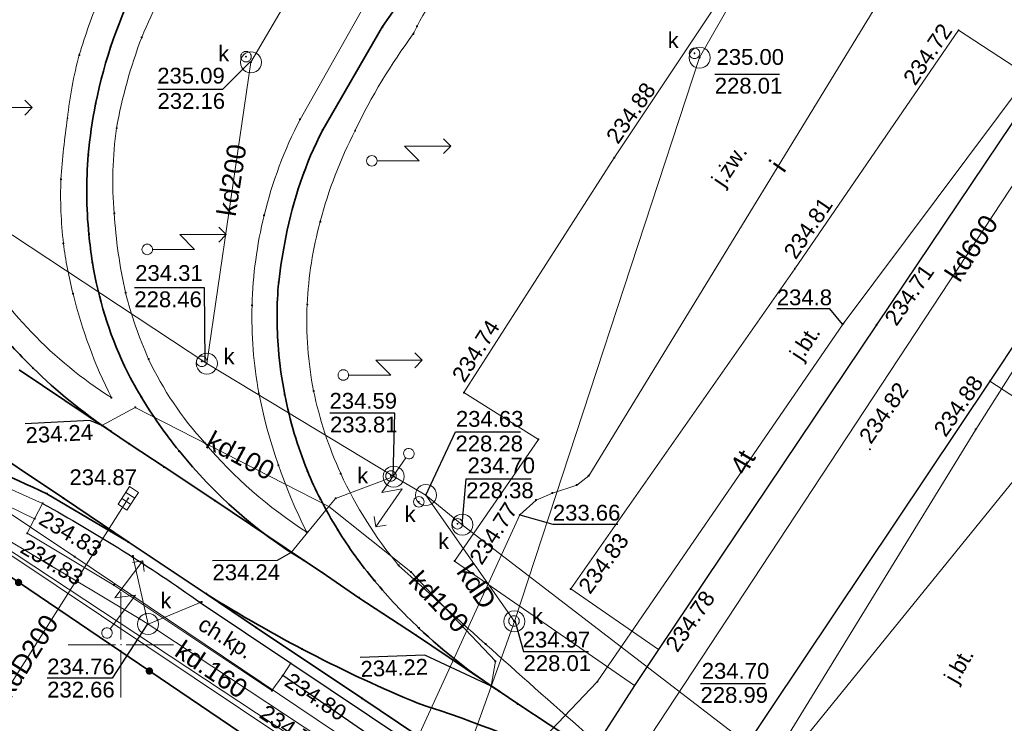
# Model space of a CAD drawing. Header units: metres. Extents: x 6603648 to 6604252, y 5739748 to 5740166.
# Tile 17 of 98: x 6603745 to 6603792, y 5739896 to 5739930. Entities that reach past the tile are written whole.
import ezdxf
from ezdxf.enums import TextEntityAlignment as Align

# ---------------------------------------------------------------- set-up
doc = ezdxf.new("R2010")
doc.units = ezdxf.units.M
doc.header["$PDSIZE"] = 0.75
doc.linetypes.add('ARK_LIN', pattern=[50, 50, 0])
doc.layers.get('0').update_dxf_attribs({"color": 252, "linetype": 'CONTINUOUS'})
for name, color, linetype, lineweight in [('GSLKOG', 252, 'CONTINUOUS', 35), ('GSLKOU', 252, 'CONTINUOUS', 18), ('GSLKRW', 252, 'CONTINUOUS', 25), ('GSLTTR', 252, 'CONTINUOUS', 35), ('GSPPRB', 252, 'CONTINUOUS', 18), ('GSPWPS', 252, 'CONTINUOUS', 13), ('GSPWPS_O', 252, 'CONTINUOUS', 13), ('GSSKOA', 252, 'CONTINUOUS', 18), ('GSSKOA_O', 252, 'CONTINUOUS', 18), ('GSSKOD', 252, 'CONTINUOUS', 18), ('GSSKOD_O', 252, 'CONTINUOUS', 18), ('GSSKPL', 252, 'CONTINUOUS', 18), ('GULENN', 252, 'CONTINUOUS', 18), ('GULESN', 252, 'CONTINUOUS', 18), ('GULIPR', 252, 'CONTINUOUS', 18), ('GULIPR_O', 252, 'CONTINUOUS', 18), ('GULKDP', 252, 'CONTINUOUS', 18), ('GULKDP_O', 252, 'CONTINUOUS', 18), ('GULKSP', 252, 'CONTINUOUS', 18), ('GULTPR', 252, 'CONTINUOUS', 18), ('GULTPR_O', 252, 'CONTINUOUS', 18), ('GUPISL', 252, 'CONTINUOUS', 18), ('GUPKKS', 252, 'CONTINUOUS', 18), ('GUPKSD', 252, 'CONTINUOUS', 18), ('GUPKSD_O', 252, 'CONTINUOUS', 18), ('GUPKWZ', 252, 'CONTINUOUS', 18), ('GUPKWZ_O', 252, 'CONTINUOUS', 18), ('GZLTPR', 252, 'CONTINUOUS', 18), ('PKT_ARK', 252, 'ARK_LIN', 18)]:
    doc.layers.add(name, color=color, linetype=linetype, lineweight=lineweight)
for name, color, linetype in [('GUPISH', 252, 'CONTINUOUS'), ('GUPISH_O', 252, 'CONTINUOUS'), ('GUPKSH', 252, 'CONTINUOUS'), ('GUPKSH_O', 252, 'CONTINUOUS'), ('GUPTSH', 252, 'CONTINUOUS'), ('GUPTSH_O', 252, 'CONTINUOUS'), ('GUPZSH', 252, 'CONTINUOUS')]:
    doc.layers.add(name, color=color, linetype=linetype)
doc.styles.add('Arial', font='arial.ttf')

# ---------------------------------------------------------------- blocks, each defined once
blk = doc.blocks.new('GSPPRB0')
blk.add_lwpolyline([(-0.007955, 0.0225), (0.007955, 0.0225), (0.0225, 0.007955), (0.0225, -0.007955), (0.007955, -0.0225), (-0.007955, -0.0225), (-0.0225, -0.007955), (-0.0225, 0.007955)], close=True)
blk = doc.blocks.new('GSPWPS1')
blk.add_hatch(color=256).paths.add_polyline_path([(0, 0.045), (-0.011647, 0.043467), (-0.0225, 0.038971), (-0.03182, 0.03182), (-0.038971, 0.0225), (-0.043467, 0.011647), (-0.045, 0), (-0.043467, -0.011647), (-0.038971, -0.0225), (-0.03182, -0.03182), (-0.0225, -0.038971), (-0.011647, -0.043467), (0, -0.045), (0.011647, -0.043467), (0.0225, -0.038971), (0.03182, -0.03182), (0.038971, -0.0225), (0.043467, -0.011647), (0.045, 0), (0.043467, 0.011647), (0.038971, 0.0225), (0.03182, 0.03182), (0.0225, 0.038971), (0.011647, 0.043467)])
blk = doc.blocks.new('GUPISL1_5')
for points in [[(3.396745, 1.05234), (3.75, 0.7), (3.396745, 0.34766)], [(0.25, 0), (2.25, 0), (1.55, 0.7), (3.75, 0.7)]]:
    blk.add_lwpolyline(points)
blk.add_lwpolyline([(0.25, 0), (0.241481, -0.064705), (0.216506, -0.125), (0.176777, -0.176777), (0.125, -0.216506), (0.064705, -0.241481), (0, -0.25), (-0.064705, -0.241481), (-0.125, -0.216506), (-0.176777, -0.176777), (-0.216506, -0.125), (-0.241481, -0.064705), (-0.25, 0), (-0.241481, 0.064705), (-0.216506, 0.125), (-0.176777, 0.176777), (-0.125, 0.216506), (-0.064705, 0.241481), (0, 0.25), (0.064705, 0.241481), (0.125, 0.216506), (0.176777, 0.176777), (0.216506, 0.125), (0.241481, 0.064705)], close=True)
blk = doc.blocks.new('GUPKKS1')
blk.add_lwpolyline([(0.5, -0.25), (-0.5, -0.25), (-0.5, 0.25), (0.5, 0.25)], close=True)
for points in [[(-0.175, -0.25), (-0.175, 0.25)], [(0.175, -0.25), (0.175, 0.25)]]:
    blk.add_lwpolyline(points)
blk = doc.blocks.new('GUPKWZ1_1')
blk.add_lwpolyline([(0.25, 0), (0.241481, -0.064705), (0.216506, -0.125), (0.176777, -0.176777), (0.125, -0.216506), (0.064705, -0.241481), (0, -0.25), (-0.064705, -0.241481), (-0.125, -0.216506), (-0.176777, -0.176777), (-0.216506, -0.125), (-0.241481, -0.064705), (-0.25, 0), (-0.241481, 0.064705), (-0.216506, 0.125), (-0.176777, 0.176777), (-0.125, 0.216506), (-0.064705, 0.241481), (0, 0.25), (0.064705, 0.241481), (0.125, 0.216506), (0.176777, 0.176777), (0.216506, 0.125), (0.241481, 0.064705)], close=True)
blk = doc.blocks.new('GUPKSD1_1')
blk.add_lwpolyline([(0.5, 0), (0.482963, -0.12941), (0.433013, -0.25), (0.353553, -0.353553), (0.25, -0.433013), (0.12941, -0.482963), (0, -0.5), (-0.12941, -0.482963), (-0.25, -0.433013), (-0.353553, -0.353553), (-0.433013, -0.25), (-0.482963, -0.12941), (-0.5, 0), (-0.482963, 0.12941), (-0.433013, 0.25), (-0.353553, 0.353553), (-0.25, 0.433013), (-0.12941, 0.482963), (0, 0.5), (0.12941, 0.482963), (0.25, 0.433013), (0.353553, 0.353553), (0.433013, 0.25), (0.482963, 0.12941)], close=True)
blk = doc.blocks.new('GUPISH1')
blk.add_hatch(color=256).paths.add_polyline_path([(0, 0.045), (-0.011647, 0.043467), (-0.0225, 0.038971), (-0.03182, 0.03182), (-0.038971, 0.0225), (-0.043467, 0.011647), (-0.045, 0), (-0.043467, -0.011647), (-0.038971, -0.0225), (-0.03182, -0.03182), (-0.0225, -0.038971), (-0.011647, -0.043467), (0, -0.045), (0.011647, -0.043467), (0.0225, -0.038971), (0.03182, -0.03182), (0.038971, -0.0225), (0.043467, -0.011647), (0.045, 0), (0.043467, 0.011647), (0.038971, 0.0225), (0.03182, 0.03182), (0.0225, 0.038971), (0.011647, 0.043467)])
blk = doc.blocks.new('GUPKSH1')
blk.add_hatch(color=256).paths.add_polyline_path([(0, 0.045), (-0.011647, 0.043467), (-0.0225, 0.038971), (-0.03182, 0.03182), (-0.038971, 0.0225), (-0.043467, 0.011647), (-0.045, 0), (-0.043467, -0.011647), (-0.038971, -0.0225), (-0.03182, -0.03182), (-0.0225, -0.038971), (-0.011647, -0.043467), (0, -0.045), (0.011647, -0.043467), (0.0225, -0.038971), (0.03182, -0.03182), (0.038971, -0.0225), (0.043467, -0.011647), (0.045, 0), (0.043467, 0.011647), (0.038971, 0.0225), (0.03182, 0.03182), (0.0225, 0.038971), (0.011647, 0.043467)])
blk = doc.blocks.new('GUPZSH1')
blk.add_hatch(color=256).paths.add_polyline_path([(0, 0.045), (-0.011647, 0.043467), (-0.0225, 0.038971), (-0.03182, 0.03182), (-0.038971, 0.0225), (-0.043467, 0.011647), (-0.045, 0), (-0.043467, -0.011647), (-0.038971, -0.0225), (-0.03182, -0.03182), (-0.0225, -0.038971), (-0.011647, -0.043467), (0, -0.045), (0.011647, -0.043467), (0.0225, -0.038971), (0.03182, -0.03182), (0.038971, -0.0225), (0.043467, -0.011647), (0.045, 0), (0.043467, 0.011647), (0.038971, 0.0225), (0.03182, 0.03182), (0.0225, 0.038971), (0.011647, 0.043467)])
blk = doc.blocks.new('GUPTSH1')
blk.add_hatch(color=256).paths.add_polyline_path([(0, 0.045), (-0.011647, 0.043467), (-0.0225, 0.038971), (-0.03182, 0.03182), (-0.038971, 0.0225), (-0.043467, 0.011647), (-0.045, 0), (-0.043467, -0.011647), (-0.038971, -0.0225), (-0.03182, -0.03182), (-0.0225, -0.038971), (-0.011647, -0.043467), (0, -0.045), (0.011647, -0.043467), (0.0225, -0.038971), (0.03182, -0.03182), (0.038971, -0.0225), (0.043467, -0.011647), (0.045, 0), (0.043467, 0.011647), (0.038971, 0.0225), (0.03182, 0.03182), (0.0225, 0.038971), (0.011647, 0.043467)])
blk = doc.blocks.new('GSLKOG2')
blk.add_hatch(color=256).paths.add_polyline_path([(0, 0.175), (-0.045293, 0.169037), (-0.0875, 0.151554), (-0.123744, 0.123744), (-0.151554, 0.0875), (-0.169037, 0.045293), (-0.175, 0), (-0.169037, -0.045293), (-0.151554, -0.0875), (-0.123744, -0.123744), (-0.0875, -0.151554), (-0.045293, -0.169037), (0, -0.175), (0.045293, -0.169037), (0.0875, -0.151554), (0.123744, -0.123744), (0.151554, -0.0875), (0.169037, -0.045293), (0.175, 0), (0.169037, 0.045293), (0.151554, 0.0875), (0.123744, 0.123744), (0.0875, 0.151554), (0.045293, 0.169037)])
blk = doc.blocks.new('ASS_SYM', base_point=(826.5, 303.25))
at = {"layer": 'PKT_ARK'}
for p, q in [((826.5, 303.5), (826.5, 305.75)), ((826.25, 303.25), (824, 303.25)), ((826.5, 303), (826.5, 300.75)), ((826.75, 303.25), (829, 303.25))]:
    blk.add_line(p, q, dxfattribs=at)
blk.add_point((826.5, 303.25), dxfattribs=at)
blk.add_point((826.5, 303.25), dxfattribs=at)

msp = doc.modelspace()

# ---------------------------------------------------------------- linework, layer by layer
at = {"layer": 'GSLKOG'}
msp.add_lwpolyline([(6603760.94, 5739892.26), (6603735.55, 5739909.45), (6603725.94, 5739907.87)], dxfattribs=at)
at = {"layer": 'GSLKOU'}
for points in [[(6603755.139, 5739936.332, 0.054213), (6603750.988, 5739928.827)], [(6603766.878, 5739933.006, 0.088556), (6603764.06, 5739929.359)], [(6603748.024, 5739927.997, -0.02836), (6603749.019, 5739930.778)], [(6603763.878, 5739928.995, 0.047297), (6603761.119, 5739924.409)], [(6603764.06, 5739929.359, -0.002682), (6603763.878, 5739928.995)], [(6603749.794, 5739924.522, -0.046545), (6603750.988, 5739928.827)], [(6603747.464, 5739924.996, -0.040458), (6603748.024, 5739927.997)], [(6603747.152, 5739922.099, -0.018832), (6603747.464, 5739924.996)], [(6603758.508, 5739924.937, 0.059809), (6603756.799, 5739920.382)], [(6603749.685, 5739920.479, -0.057928), (6603749.794, 5739924.522)], [(6603761.119, 5739924.409, 0.056149), (6603759.465, 5739920.085)], [(6603747.273, 5739919.051, -0.037616), (6603747.152, 5739922.099)], [(6603750.221, 5739916.719, -0.040801), (6603749.685, 5739920.479)], [(6603756.799, 5739920.382, 0.053592), (6603756.224, 5739916.11)], [(6603759.465, 5739920.085, 0.056654), (6603758.844, 5739916.152)], [(6603742.818, 5739918.751, 0.121587), (6603749.55, 5739911.73)], [(6603747.731, 5739916.659, -0.033192), (6603747.273, 5739919.051)], [(6603749.55, 5739911.73, -0.056174), (6603747.731, 5739916.659)], [(6603751.314, 5739913.561, -0.04492), (6603750.221, 5739916.719)], [(6603756.224, 5739916.11, 0.051103), (6603756.548, 5739911.935)], [(6603758.844, 5739916.152, 0.060909), (6603759.147, 5739912.047)], [(6603753.975, 5739909.593, -0.075907), (6603751.314, 5739913.561)], [(6603756.548, 5739911.935, 0.067526), (6603758.821, 5739905.35)], [(6603759.147, 5739912.047, 0.054659), (6603760.436, 5739908.122)], [(6603758.821, 5739905.35, -0.075108), (6603753.975, 5739909.593)], [(6603760.436, 5739908.122, 0.065397), (6603763.184, 5739903.767)], [(6603772.625, 5739895.324, -0.005819), (6603763.184, 5739903.767)]]:
    msp.add_lwpolyline(points, format="xyb", dxfattribs=at)
msp.add_lwpolyline([(6603761.705, 5739930.612), (6603758.508, 5739924.937)], dxfattribs=at)
at = {"layer": 'GSLKRW'}
for points in [[(6603797.545, 5739963.937), (6603797.597, 5739951.365), (6603797.824, 5739944.519), (6603797.65, 5739941.89, -0.160585), (6603793.59, 5739926.67), (6603785.87, 5739915.19), (6603775.52, 5739899.78), (6603774.38, 5739898.07), (6603772.625, 5739895.324)], [(6603826.013, 5739945.904), (6603814.481, 5739928.909, 0.079546), (6603808.945, 5739930.119, 0.011286), (6603807.295, 5739930.136, 0.067472), (6603805.506, 5739930.07, 0.078435), (6603803.539, 5739929.4, 0.044421), (6603802.56, 5739928.77, 0.081804), (6603800.72, 5739926.69), (6603799.06, 5739924.19), (6603797.72, 5739922.25), (6603792.72, 5739914.73), (6603791.25, 5739912.51), (6603777.88, 5739892.53)], [(6603718.75, 5739939.7, 0.173766), (6603718.23, 5739937.86), (6603719.79, 5739928.93, 0.048284), (6603722.84, 5739921.11), (6603722.94, 5739920.67), (6603724.77, 5739911.4), (6603725.34, 5739910.66), (6603730.11, 5739887.52, 0.604875), (6603737.09, 5739882.41), (6603758.47, 5739886.39), (6603760.73, 5739886.84, 0.095034), (6603764.73, 5739888.29, 0.063081), (6603768.68, 5739890.98), (6603766.78, 5739892.25), (6603757.68, 5739898.54)], [(6603746.28, 5739906.71, -0.027127), (6603753.77, 5739902.01), (6603758.06, 5739899.12), (6603763.66, 5739895.37)]]:
    msp.add_lwpolyline(points, format="xyb", dxfattribs=at)
at = {"layer": 'GSLTTR'}
for points in [[(6603718.42, 5740042.85), (6603711, 5740031.78, 0.197873), (6603707.46, 5740012.99, -0.000264), (6603710.44, 5739997.78), (6603712.7, 5739986.28), (6603715.02, 5739974.46), (6603717.56, 5739961.64), (6603718.76, 5739955.43, -0.02115), (6603719.33, 5739951.98, -0.01537), (6603719.71, 5739948.05), (6603720.01, 5739939.11), (6603720.48, 5739933.6, 0.063458), (6603722.5, 5739925.36, 0.103455), (6603728.15, 5739916.98, 0.087138), (6603735.69, 5739911.88, -0.009366), (6603746.49, 5739907.17), (6603750.35, 5739904.88), (6603754.05, 5739902.42, 0.04307), (6603764.13, 5739897.21, -0.0617), (6603779.54, 5739890.04)], [(6603749.51, 5739910.14, -0.046197), (6603745.82, 5739913.14, -0.026842), (6603743.9, 5739915.24, -0.075296), (6603740.8, 5739919.97, -0.066453), (6603739.33, 5739924.79, -0.051989), (6603739.12, 5739929.17, -0.009541), (6603739.17, 5739929.86, -0.113235), (6603742.57, 5739939.33), (6603744.11, 5739941.73), (6603744.69, 5739942.6), (6603747.38, 5739946.66), (6603750.92, 5739951.92), (6603756.52, 5739960.27), (6603762.25, 5739968.78), (6603769.89, 5739980.14), (6603770.97, 5739981.78)], [(6603758.67, 5739904.01, -0.086393), (6603752.76, 5739909.2, -0.036176), (6603750.96, 5739911.78, -0.024449), (6603750.16, 5739913.25, -0.068711), (6603748.65, 5739918.14, -0.015582), (6603748.48, 5739919.48, -0.045773), (6603748.45, 5739923.25, -0.027228), (6603748.8, 5739925.68, -0.067876), (6603750.88, 5739931.65), (6603753.79, 5739936.54), (6603757.16, 5739941.63), (6603760.04, 5739946), (6603763.38, 5739951.03), (6603769.56, 5739960.23), (6603775.75, 5739969.48), (6603779.11, 5739974.5), (6603779.94, 5739975.76)], [(6603767.96, 5739897.79, -0.046037), (6603764.15, 5739900.79, -0.032329), (6603762.04, 5739903.04, -0.036658), (6603760.29, 5739905.46, -0.020129), (6603759.47, 5739906.92, -0.020807), (6603758.85, 5739908.25, -0.047397), (6603757.78, 5739911.87, -0.028707), (6603757.48, 5739914.03, -0.045966), (6603757.49, 5739917.21, -0.02338), (6603757.83, 5739919.35, -0.071057), (6603759.58, 5739924.44), (6603762.42, 5739929.34), (6603763.02, 5739930.2), (6603769.1, 5739939.25), (6603774.8, 5739947.71), (6603780.64, 5739956.39), (6603785.95, 5739964.27), (6603788.63, 5739968.26), (6603789.4, 5739969.4)], [(6603825.79, 5739858.98), (6603818, 5739864.29), (6603811.42, 5739868.7), (6603802.04, 5739874.99), (6603801.49, 5739875.36), (6603799.15, 5739876.91), (6603792.62, 5739881.29), (6603791.73, 5739881.86), (6603782.92, 5739887.77), (6603782.01, 5739888.36), (6603779.54, 5739890.04), (6603778.54, 5739890.71), (6603773.44, 5739894.15), (6603768.84, 5739897.19), (6603767.96, 5739897.79), (6603763.99, 5739900.47), (6603761.3, 5739902.23), (6603759.56, 5739903.43), (6603758.67, 5739904.01), (6603754.46, 5739906.84), (6603752.05, 5739908.44), (6603750.39, 5739909.54), (6603749.51, 5739910.14), (6603745.17, 5739913.05, -0.023956)], [(6603742.91, 5739909.87), (6603747.27, 5739906.96), (6603750.35, 5739904.88), (6603754.05, 5739902.42), (6603756.43, 5739900.81), (6603761.44, 5739897.46), (6603765.84, 5739894.5), (6603771.17, 5739890.94), (6603776.36, 5739887.46), (6603779.22, 5739885.53), (6603783.43, 5739882.73), (6603787.62, 5739879.93), (6603791.88, 5739877.08), (6603796.09, 5739874.27), (6603800.25, 5739871.48), (6603804.42, 5739868.7), (6603808.62, 5739865.88), (6603813.35, 5739862.72), (6603824.47, 5739855.25, 0.050662), (6603829.91, 5739852.14, 0.049316), (6603835.37, 5739850.3, 0.031553), (6603844.67, 5739849.35), (6603855.71, 5739848.67), (6603871.3, 5739847.64)]]:
    msp.add_lwpolyline(points, format="xyb", dxfattribs=at)
at = {"layer": 'GSSKOA'}
for points in [[(6603775.52, 5739899.78), (6603774.38, 5739898.07), (6603765.84, 5739903.97), (6603769.82, 5739909.75), (6603766.28, 5739911.97), (6603773.42, 5739923.12), (6603782.44, 5739936.66), (6603786.46, 5739933.9), (6603789.91, 5739935.85), (6603792.55, 5739937.08), (6603787.8, 5739955.1), (6603791.99, 5739961.32), (6603795.31, 5739946.46), (6603797.65, 5739941.89, -0.160585), (6603793.59, 5739926.67), (6603789.76, 5739929.17), (6603781.99, 5739917.85), (6603771.35, 5739902.65)], [(6603791.25, 5739912.51), (6603801.67, 5739905.73), (6603788.64, 5739886.01, -0.039656), (6603783.16, 5739888.99), (6603777.88, 5739892.53)]]:
    msp.add_lwpolyline(points, format="xyb", close=True, dxfattribs=at)
msp.add_lwpolyline([(6603775.52, 5739899.78), (6603771.35, 5739902.65), (6603781.99, 5739917.85), (6603789.76, 5739929.17), (6603793.59, 5739926.67), (6603785.87, 5739915.19)], close=True, dxfattribs=at)
at = {"layer": 'GSSKOD'}
msp.add_lwpolyline([(6603746.28, 5739906.71), (6603745.9, 5739905.98), (6603745.55, 5739905.29), (6603749.67, 5739902.83), (6603757.17, 5739897.82), (6603757.68, 5739898.54), (6603758.06, 5739899.12), (6603753.77, 5739902.01, 0.027127)], format="xyb", close=True, dxfattribs=at)
at = {"layer": 'GSSKPL'}
msp.add_lwpolyline([(6603732.62, 5739915.31, 0.9519), (6603732.49, 5739914.18), (6603731.97, 5739913.33), (6603735.49, 5739911.42), (6603740.11, 5739909.47), (6603746.28, 5739906.71), (6603745.9, 5739905.98), (6603742.67, 5739907.54), (6603739.83, 5739908.69, -0.050084), (6603731, 5739912.96, -0.104226), (6603723.26, 5739920.86), (6603724.03, 5739921.29), (6603722.04, 5739925.17, -0.064022), (6603719.98, 5739933.55), (6603719.51, 5739939.08), (6603721.29, 5739939.16), (6603724.78, 5739937.08, 0.17998), (6603726.18, 5739923.25, 0.138135), (6603733.18, 5739915.03)], format="xyb", close=True, dxfattribs=at)
at = {"layer": 'GULENN'}
msp.add_lwpolyline([(6603780.383, 5739893.009), (6603792.624, 5739908.097)], dxfattribs=at)
at = {"layer": 'GULESN'}
for points in [[(6603742.51, 5739905.75), (6603764.42, 5739891.1), (6603765.37, 5739891.03), (6603775.54, 5739885.63), (6603777.45, 5739884.34), (6603778.46, 5739888.37), (6603778.505, 5739888.358)], [(6603742.59, 5739905.88), (6603764.53, 5739891.4), (6603765.52, 5739891.22), (6603775.6, 5739885.72), (6603777.19, 5739884.72), (6603778.46, 5739888.37), (6603778.505, 5739888.358)]]:
    msp.add_lwpolyline(points, dxfattribs=at)
at = {"layer": 'GULIPR'}
msp.add_lwpolyline([(6603788.62, 5739934.87), (6603772.21, 5739908.02), (6603771.64, 5739907.58), (6603770.48, 5739907.2), (6603769.71, 5739906.87), (6603768.93, 5739906.16), (6603761.41, 5739889.72), (6603761.16, 5739888.8), (6603761.19, 5739887.47), (6603765.51, 5739851.59)], dxfattribs=at)
at = {"layer": 'GULKDP'}
for points in [[(6603764.477, 5739907.103), (6603762.949, 5739907.983), (6603754.079, 5739913.346), (6603717.161, 5739937.74), (6603730.219, 5739957.456), (6603752.8, 5739993.086), (6603781.546, 5740035.03), (6603814.503, 5740080.605)], [(6603765.109, 5739880.121), (6603772.693, 5739891.955), (6603808.053, 5739945.704)], [(6603757.807, 5739930.454), (6603756.172, 5739927.649), (6603754.079, 5739913.346)], [(6603749.087, 5739910.405), (6603750.68, 5739911.267), (6603759.867, 5739906.561)], [(6603764.434, 5739889.248), (6603764.24, 5739889.71), (6603762.82, 5739893.04), (6603762.62, 5739893.5), (6603762.2, 5739893.78), (6603751.71, 5739900.7), (6603751.29, 5739900.98), (6603750.86, 5739901.24), (6603734.63, 5739910.94)], [(6603759.867, 5739906.561), (6603760.189, 5739906.947), (6603762.949, 5739907.983)], [(6603764.477, 5739907.103), (6603768.678, 5739901.106)], [(6603990.419, 5739850.718), (6603970.741, 5739851.771), (6603969.771, 5739851.904), (6603946.905, 5739853.447), (6603945.872, 5739853.066), (6603933.785, 5739854.314), (6603912.107, 5739855.46), (6603897.847, 5739856.128), (6603898.732, 5739857.042), (6603897.847, 5739856.128), (6603875, 5739857.198), (6603834.465, 5739859.186), (6603804.951, 5739878.959), (6603779.971, 5739895.121), (6603766.206, 5739905.698), (6603764.477, 5739907.103)], [(6603743.024, 5739895.39), (6603750.35, 5739906.949)], [(6603758.08, 5739904.384), (6603759.867, 5739906.561)], [(6603767.57, 5739898.033), (6603767.776, 5739899.218), (6603763.77, 5739903.458), (6603759.867, 5739906.561)], [(6603751.29, 5739900.98), (6603751.18, 5739901.47), (6603750.57, 5739904.21)], [(6603751.29, 5739900.98), (6603751.75, 5739901.17), (6603753.84, 5739902.03)]]:
    msp.add_lwpolyline(points, dxfattribs=at)
at = {"layer": 'GULKSP'}
for points in [[(6603768.678, 5739901.106), (6603777.469, 5739927.869), (6603794.163, 5739956.998)], [(6603742.558, 5739822.097), (6603752.492, 5739855.65), (6603764.434, 5739889.248), (6603768.678, 5739901.106)]]:
    msp.add_lwpolyline(points, dxfattribs=at)
at = {"layer": 'GULTPR'}
msp.add_lwpolyline([(6603691.998, 5740034.25), (6603690.62, 5740008.45), (6603694.1, 5739991.87), (6603695.95, 5739988.32), (6603695.91, 5739981.85), (6603702.28, 5739951.25), (6603704.11, 5739941.11), (6603708.156, 5739919.311), (6603708.46, 5739919.26), (6603717.09, 5739918.78), (6603727.08, 5739918.04), (6603747.81, 5739904.18), (6603766.37, 5739891.69), (6603772.61, 5739898.24), (6603784.29, 5739915.24), (6603793.11, 5739927.04), (6603801.178, 5739921.438)], dxfattribs=at)
at = {"layer": 'GUPISH_O', "flags": 128}
msp.add_lwpolyline([(6603768.93, 5739906.16), (6603770.504, 5739905.721), (6603773.584, 5739905.721)], dxfattribs=at)
at = {"layer": 'GUPKSH_O', "flags": 128}
for points in [[(6603756.146, 5739927.69), (6603754.821, 5739926.362), (6603751.741, 5739926.362)], [(6603778.19, 5739927.085), (6603781.27, 5739927.085)], [(6603753.998, 5739913.418), (6603753.972, 5739916.946), (6603750.639, 5739916.946)], [(6603762.924, 5739907.998), (6603763.005, 5739910.998), (6603759.925, 5739910.998)], [(6603749.087, 5739910.405), (6603748.524, 5739910.64), (6603745.448, 5739910.484)], [(6603764.477, 5739907.103), (6603765.881, 5739910.102), (6603768.961, 5739910.102)], [(6603766.198, 5739905.689), (6603766.389, 5739907.876), (6603769.469, 5739907.876)], [(6603758.08, 5739904.384), (6603757.425, 5739903.991), (6603754.345, 5739903.983)], [(6603751.26, 5739900.991), (6603749.582, 5739898.418), (6603746.502, 5739898.418)], [(6603768.693, 5739901.144), (6603769.114, 5739899.674), (6603772.194, 5739899.674)], [(6603767.57, 5739898.033), (6603764.433, 5739899.505), (6603761.355, 5739899.392)], [(6603777.513, 5739898.162), (6603780.593, 5739898.162)]]:
    msp.add_lwpolyline(points, dxfattribs=at)
at = {"layer": 'GUPTSH_O', "flags": 128}
msp.add_lwpolyline([(6603784.258, 5739915.215), (6603783.654, 5739915.943), (6603781.134, 5739915.943)], dxfattribs=at)
at = {"layer": 'GZLTPR'}
msp.add_lwpolyline([(6603799.34, 5739862.92), (6603798.36, 5739865.41), (6603796.25, 5739870.35), (6603772.8, 5739884.91), (6603780.86, 5739894.39), (6603790.58, 5739910.22), (6603798.08, 5739922.06), (6603800.905, 5739922.975)], dxfattribs=at)

# ---------------------------------------------------------------- block references
at = {"layer": 'GSLKOG', "rotation": 145.9004987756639}
for p in [(6603745.14, 5739902.957), (6603745.14, 5739902.957), (6603751.35, 5739898.753), (6603751.35, 5739898.753)]:
    msp.add_blockref('GSLKOG2', p, dxfattribs=at)
at = {"layer": 'GSPPRB', "rotation": 90}
for p in [(6603762.42, 5739929.34), (6603763.878, 5739928.995), (6603764.06, 5739929.359), (6603789.76, 5739929.17), (6603750.988, 5739928.827), (6603749.52, 5739928.39), (6603748.024, 5739927.997), (6603748.8, 5739925.68), (6603747.464, 5739924.996), (6603758.508, 5739924.937), (6603749.794, 5739924.522), (6603759.58, 5739924.44), (6603761.119, 5739924.409), (6603748.45, 5739923.25), (6603773.42, 5739923.12), (6603758.69, 5739922.42), (6603747.152, 5739922.099), (6603749.685, 5739920.479), (6603756.799, 5739920.382), (6603759.465, 5739920.085), (6603748.48, 5739919.48), (6603757.83, 5739919.35), (6603747.273, 5739919.051), (6603748.65, 5739918.14), (6603781.99, 5739917.85), (6603757.49, 5739917.21), (6603747.731, 5739916.659), (6603750.221, 5739916.719), (6603756.224, 5739916.11), (6603758.844, 5739916.152), (6603785.87, 5739915.19), (6603757.48, 5739914.03), (6603751.314, 5739913.561), (6603745.82, 5739913.14), (6603750.16, 5739913.25), (6603791.25, 5739912.51), (6603749.55, 5739911.73), (6603750.96, 5739911.78), (6603756.548, 5739911.935), (6603757.78, 5739911.87), (6603759.147, 5739912.047), (6603766.28, 5739911.97), (6603750.68, 5739911.267), (6603749.51, 5739910.14), (6603790.58, 5739910.22), (6603750.39, 5739909.54), (6603753.975, 5739909.593), (6603769.82, 5739909.75), (6603752.76, 5739909.2), (6603752.05, 5739908.44), (6603757.477, 5739908.523), (6603758.85, 5739908.25), (6603760.436, 5739908.122), (6603772.21, 5739908.02), (6603771.64, 5739907.58), (6603746.49, 5739907.17), (6603770.48, 5739907.2), (6603746.28, 5739906.71), (6603747.27, 5739906.96), (6603754.46, 5739906.84), (6603759.47, 5739906.92), (6603760.189, 5739906.947), (6603769.71, 5739906.87), (6603745.9, 5739905.98), (6603745.55, 5739905.29), (6603758.821, 5739905.35), (6603760.29, 5739905.46), (6603750.35, 5739904.88), (6603750.57, 5739904.21), (6603747.81, 5739904.18), (6603750.55, 5739904.17), (6603758.67, 5739904.01), (6603763.184, 5739903.767), (6603765.84, 5739903.97), (6603759.56, 5739903.43), (6603763.77, 5739903.458), (6603749.67, 5739902.83), (6603762.04, 5739903.04), (6603754.05, 5739902.42), (6603771.35, 5739902.65), (6603753.77, 5739902.01), (6603753.84, 5739902.03), (6603761.3, 5739902.23), (6603751.18, 5739901.47), (6603750.86, 5739901.24), (6603751.75, 5739901.17), (6603751.71, 5739900.7), (6603756.43, 5739900.81), (6603763.99, 5739900.47), (6603764.15, 5739900.79), (6603767.31, 5739900.029), (6603758.59, 5739899.8), (6603775.52, 5739899.78), (6603758.06, 5739899.12), (6603767.776, 5739899.218), (6603757.68, 5739898.54), (6603772.61, 5739898.24), (6603757.17, 5739897.82), (6603767.96, 5739897.79), (6603774.38, 5739898.07), (6603761.44, 5739897.46), (6603764.13, 5739897.21), (6603768.84, 5739897.19)]:
    msp.add_blockref('GSPPRB0', p, dxfattribs=at)
at = {"layer": 'GSPWPS', "rotation": 90}
for p in [(6603789.76, 5739929.17), (6603773.42, 5739923.12), (6603781.99, 5739917.85), (6603785.87, 5739915.19), (6603791.25, 5739912.51), (6603766.28, 5739911.97), (6603785.556, 5739909.278), (6603746.28, 5739906.71), (6603745.55, 5739905.29), (6603765.84, 5739903.97), (6603771.35, 5739902.65), (6603775.52, 5739899.78), (6603758.06, 5739899.12), (6603757.17, 5739897.82)]:
    msp.add_blockref('GSPWPS1', p, dxfattribs=at)
at = {"layer": 'GUPISH', "rotation": 90}
msp.add_blockref('GUPISH1', (6603768.93, 5739906.16), dxfattribs=at)
at = {"layer": 'GUPISL'}
for p, rotation in [((6603742.04, 5739924.796), 359.9999974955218), ((6603761.913, 5739922.968), 359.9999974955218), ((6603751.251, 5739918.766), 359.9999974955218), ((6603760.557, 5739912.802), 359.9999974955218), ((6603763.67, 5739909.07), 235.1543779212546), ((6603749.34, 5739900.56), 52.96366122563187)]:
    msp.add_blockref('GUPISL1_5', p, dxfattribs=dict(at, rotation=rotation))
at = {"layer": 'GUPKKS', "rotation": 236.7789930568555}
msp.add_blockref('GUPKKS1', (6603750.35, 5739906.949), dxfattribs=at)
at = {"layer": 'GUPKSD', "rotation": 90}
for p in [(6603756.172, 5739927.649), (6603777.469, 5739927.869), (6603754.079, 5739913.346), (6603762.949, 5739907.983), (6603764.477, 5739907.103), (6603766.206, 5739905.698), (6603751.29, 5739900.98), (6603768.678, 5739901.106)]:
    msp.add_blockref('GUPKSD1_1', p, dxfattribs=at)
at = {"layer": 'GUPKSH', "rotation": 90}
for p in [(6603777.229, 5739928.073), (6603755.938, 5739927.916), (6603756.172, 5739927.649), (6603777.469, 5739927.869), (6603753.837, 5739913.451), (6603754.079, 5739913.346), (6603749.087, 5739910.405), (6603762.818, 5739908.01), (6603762.949, 5739907.983), (6603764.477, 5739907.103), (6603750.35, 5739906.949), (6603760.189, 5739906.947), (6603764.143, 5739906.786), (6603765.975, 5739905.743), (6603766.206, 5739905.698), (6603750.57, 5739904.21), (6603758.08, 5739904.384), (6603753.84, 5739902.03), (6603751.18, 5739901.47), (6603750.86, 5739901.24), (6603751.29, 5739900.98), (6603751.75, 5739901.17), (6603768.658, 5739901.126), (6603768.678, 5739901.106), (6603751.71, 5739900.7), (6603767.57, 5739898.033)]:
    msp.add_blockref('GUPKSH1', p, dxfattribs=at)
at = {"layer": 'GUPKWZ', "rotation": 90}
for p in [(6603755.938, 5739927.916), (6603777.229, 5739928.073), (6603753.837, 5739913.451), (6603762.818, 5739908.01), (6603764.143, 5739906.786), (6603765.975, 5739905.743), (6603768.658, 5739901.126)]:
    msp.add_blockref('GUPKWZ1_1', p, dxfattribs=at)
at = {"layer": 'GUPTSH', "rotation": 90}
for p in [(6603784.29, 5739915.24), (6603747.81, 5739904.18), (6603772.61, 5739898.24)]:
    msp.add_blockref('GUPTSH1', p, dxfattribs=at)
at = {"layer": 'GUPZSH', "rotation": 90}
for p in [(6603772.21, 5739908.02), (6603770.48, 5739907.2)]:
    msp.add_blockref('GUPZSH1', p, dxfattribs=at)
at = {"layer": 'PKT_ARK'}
msp.add_blockref('ASS_SYM', (6603750, 5739900), dxfattribs=at)

# ---------------------------------------------------------------- texts
at = {"layer": 'GSPWPS_O', "style": 'Arial'}
for s, rotation, p in [('234.72', 55.8635, (6603787.703, 5739926.495)), ('234.88', 55.0814, (6603773.594, 5739923.718)), ('234.81', 55.8714, (6603782.032, 5739918.244)), ('234.71', 55.1361, (6603786.812, 5739915.08)), ('234.74', 57.5115, (6603766.299, 5739912.396)), ('234.88', 55.218, (6603789.145, 5739909.809)), ('234.82', 55.2517, (6603785.601, 5739909.48)), ('234.77', 57.0362, (6603767.126, 5739903.74)), ('234.83', 329.1208, (6603746.04, 5739905.77)), ('234.83', 53.8988, (6603772.268, 5739902.356)), ('234.83', 329.333, (6603745.16, 5739904.414)), ('234.78', 55.1591, (6603776.414, 5739899.59)), ('234.80', 326.765, (6603757.706, 5739898.095)), ('234.78', 326.1407, (6603756.517, 5739896.581))]:
    msp.add_text(s, height=0.75, rotation=rotation, dxfattribs=at).set_placement(p)
at = {"layer": 'GSSKOA_O', "style": 'Arial'}
for s, rotation, p in [('j.żw.', 56.1305, (6603779.189, 5739922.546)), ('j.bt.', 56.8602, (6603782.784, 5739914.134)), ('j.bt.', 60.1404, (6603790.1, 5739898.83))]:
    msp.add_text(s, height=0.75, rotation=rotation, dxfattribs=at).set_placement(p, align=Align.CENTER)
at = {"layer": 'GSSKOD_O', "style": 'Arial'}
msp.add_text('ch.kp.', height=0.75, rotation=327.941, dxfattribs=at).set_placement((6603754.78, 5739900.033), align=Align.CENTER)
at = {"layer": 'GULIPR_O', "style": 'Arial'}
msp.add_text('i', height=0.9, rotation=55.0821, dxfattribs=at).set_placement((6603781.547, 5739922.466), align=Align.CENTER)
at = {"layer": 'GULKDP_O', "style": 'Arial'}
for s, rotation, p in [('kd200', 81.135, (6603755.703, 5739921.987)), ('kd600', 56.6602, (6603790.749, 5739918.582)), ('kd100', 331.7218, (6603755.463, 5739908.587)), ('kdD', 303.8637, (6603766.517, 5739902.53)), ('kd100', 313.3711, (6603764.767, 5739901.734)), ('kdD200', 57.63, (6603745.924, 5739899.22)), ('kd.160', 325.9623, (6603754.048, 5739898.458))]:
    msp.add_text(s, height=0.9, rotation=rotation, dxfattribs=at).set_placement(p, align=Align.CENTER)
at = {"layer": 'GULTPR_O', "style": 'Arial'}
msp.add_text('4t', height=0.9, rotation=59.9171, dxfattribs=at).set_placement((6603779.899, 5739908.446), align=Align.CENTER)
at = {"layer": 'GUPISH_O', "style": 'Arial'}
msp.add_text('233.66', height=0.75, rotation=360, dxfattribs=at).set_placement((6603770.504, 5739905.893))
at = {"layer": 'GUPKSD_O', "style": 'Arial'}
msp.add_text('k', height=0.75, rotation=360, dxfattribs=at).set_placement((6603752.399, 5739901.722), align=Align.RIGHT)
at = {"layer": 'GUPKSH_O', "style": 'Arial'}
for s, rotation, p in [('235.00', 360, (6603778.272, 5739927.527)), ('235.09', 360, (6603751.726, 5739926.64)), ('228.01', 360, (6603778.19, 5739926.162)), ('232.16', 360, (6603751.741, 5739925.439)), ('234.31', 360, (6603750.68, 5739917.271)), ('228.46', 360, (6603750.639, 5739916.024)), ('234.59', 360, (6603759.903, 5739911.205)), ('233.81', 360, (6603759.925, 5739910.076)), ('234.63', 360, (6603765.903, 5739910.347)), ('234.24', 2.9121, (6603745.495, 5739909.562)), ('228.28', 360, (6603765.881, 5739909.179)), ('234.70', 360, (6603766.454, 5739908.138)), ('234.87', 360, (6603747.558, 5739907.575)), ('228.38', 360, (6603766.389, 5739906.954)), ('234.24', 0.1525, (6603754.348, 5739903.06)), ('234.97', 360, (6603769.073, 5739899.869)), ('234.76', 360, (6603746.502, 5739898.59)), ('234.22', 2.1139, (6603761.389, 5739898.47)), ('228.01', 360, (6603769.114, 5739898.752)), ('234.70', 360, (6603777.571, 5739898.384)), ('232.66', 360, (6603746.502, 5739897.495)), ('228.99', 360, (6603777.513, 5739897.24))]:
    msp.add_text(s, height=0.75, rotation=rotation, dxfattribs=at).set_placement(p)
at = {"layer": 'GUPKWZ_O', "style": 'Arial'}
for p in [(6603776.479, 5739928.323), (6603755.142, 5739927.693), (6603755.395, 5739913.314), (6603761.739, 5739907.657), (6603763.988, 5739905.833), (6603765.58, 5739904.543), (6603770.035, 5739900.98)]:
    msp.add_text('k', height=0.75, rotation=360, dxfattribs=at).set_placement(p, align=Align.RIGHT)
at = {"layer": 'GUPTSH_O', "style": 'Arial'}
msp.add_text('234.8', height=0.75, rotation=360, dxfattribs=at).set_placement((6603781.134, 5739916.116))

doc.saveas('drawing.dxf')
